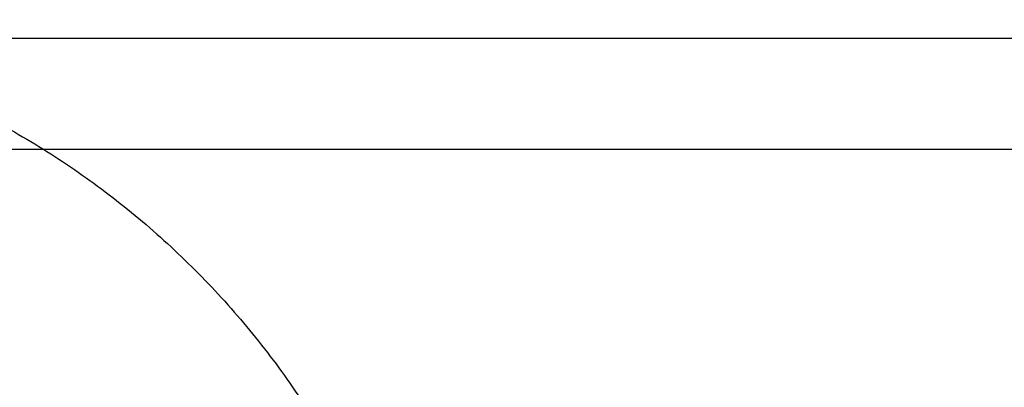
# Model space of a CAD drawing. Header units: millimetres. Extents: x -426 to 406, y -14 to 15.
# Tile 242 of 256: x 311.02 to 324.3, y 7.31 to 12.27. Entities that reach past the tile are written whole.
import ezdxf

# ---------------------------------------------------------------- set-up
doc = ezdxf.new("R2010")
doc.units = ezdxf.units.MM
doc.layers.add('METAL NEGRO', color=7, linetype='Continuous')

msp = doc.modelspace()

# ---------------------------------------------------------------- linework, layer by layer
at = {"layer": 'METAL NEGRO'}
msp.add_line((257.44, 12.02, 1109.081), (406.44, 12.02, 1109.081), dxfattribs=at)
msp.add_rational_spline([(305.25, 12.27, 16.16), (314.682, 12.27, 16.16), (316.528, 3.02, 16.16)], [1, 0.746414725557, 0.931934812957], degree=2, dxfattribs=at)
for points in [[(257.44, 12.02, 1099.831), (406.44, 12.02, 1099.831)], [(257.44, 12.02, 1118.331), (406.44, 12.02, 1118.331)], [(404.44, 10.52, 1101.331), (259.44, 10.52, 1101.331)]]:
    msp.add_open_spline(points, degree=1, dxfattribs=at)

doc.saveas('drawing.dxf')
